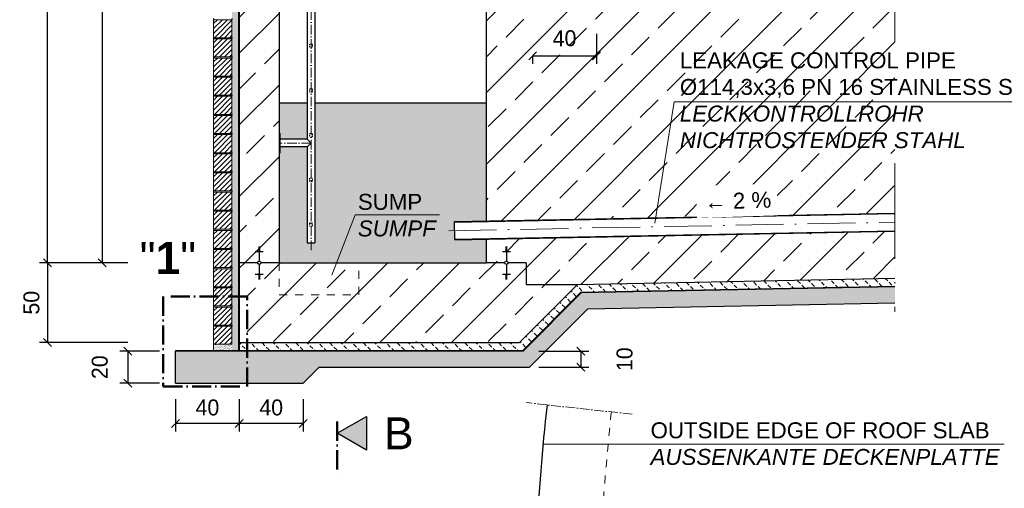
# Model space of a CAD drawing. Header units: millimetres. Extents: x -3395 to 5934498, y -177084 to 63013.
# Tile 58 of 121: x 82318 to 88494, y -49244 to -46308. Entities that reach past the tile are written whole.
import ezdxf

# ---------------------------------------------------------------- set-up
doc = ezdxf.new("R2010")
doc.units = ezdxf.units.MM
doc.linetypes.add('ACAD_ISO10W100', pattern=[18, 12, -3, 0, -3])
doc.linetypes.add('JIS_02_1.0', pattern=[2, 1, -1])
doc.layers.add('Bemaßung', color=7, linetype='Continuous', lineweight=9)
doc.layers.add('Beschriftung', color=7, linetype='Continuous', lineweight=9)
doc.styles.add('LBB3.5M1000', font='isocp.shx', dxfattribs={"height": 3.5})
doc.dimstyles.new('DIN', dxfattribs={"dimtxt": 2.5, "dimasz": 2.5, "dimexe": 1.25, "dimexo": 0.625, "dimtad": 1, "dimtih": 1, "dimdec": 4, "dimdsep": 46, "dimlunit": 6, "dimtxsty": 'Standard', "dimcen": 2.5, "dimadec": 0, "dimazin": 0, "dimtfac": 1, "dimtdec": 4, "dimtmove": 0, "dimatfit": 3, "dimfxl": 0, "dimtvp": 1, "dimtolj": 1, "dimtzin": 0, "dimarcsym": 0})
pattern_1 = [(37.5, (-290, -161.223), (-0.4000078, 12.2353309), [0, -9.652, 0, -10.795, 0, -10.31875]), (7.5, (-290, -161.223), (11.238082, 17.9206275), [0, -5.207, 0, -8.6995, 0, -3.33375]), (327.5, (-297.81, -161.223), (19.7748093, 0.0359296), [0, -3.175, 0, -11.43, 0, -14.9225]), (317.5, (-297.81, -161.223), (19.0889113, 5.573233), [0, -1.5875, 0, -7.493, 0, -8.5725])]

# ---------------------------------------------------------------- blocks, each defined once
blk = doc.blocks.new('_Oblique')
at = {"color": 0, "linetype": 'ByBlock', "lineweight": -2}
blk.add_line((-0.5, -0.5), (0.5, 0.5), dxfattribs=at)
blk = doc.blocks.new('*D21')
at = {"layer": 'Bemaßung', "color": 0, "lineweight": -2, "transparency": 16777216}
for p, q in [((82995.5, -37111), (82442, -37111)), ((82492, -47831), (82492, -37111)), ((82995.5, -47831), (82442, -47831))]:
    blk.add_line(p, q, dxfattribs=at)
at = {"layer": 'DEFPOINTS', "color": 0, "transparency": 16777216}
for p in [(82492, -37111), (83695.5, -37111), (83695.5, -47831)]:
    blk.add_point(p, dxfattribs=at)
at = {"layer": 'Bemaßung', "color": 0, "lineweight": -2, "transparency": 16777216, "xscale": 50, "yscale": 50, "zscale": 50}
for p, rotation in [((82492, -37111), 90), ((82492, -47831), 270)]:
    blk.add_blockref('_Oblique', p, dxfattribs=dict(at, rotation=rotation))
at = {"layer": 'Bemaßung', "color": 0, "transparency": 16777216, "insert": (82383.7, -42471), "char_height": 100, "attachment_point": 5, "rotation": 90}
blk.add_mtext('\\A1;10,72', dxfattribs=at)
blk = doc.blocks.new('*D25')
at = {"layer": 'Bemaßung', "color": 0, "lineweight": -2, "transparency": 16777216}
for p, q in [((83245.5, -42971), (82784.9, -42971)), ((82834.9, -42971), (82834.9, -47831)), ((82995.5, -47831), (82784.9, -47831))]:
    blk.add_line(p, q, dxfattribs=at)
at = {"layer": 'DEFPOINTS', "color": 0, "transparency": 16777216}
for p in [(83945.5, -42971), (82834.9, -47831), (83695.5, -47831)]:
    blk.add_point(p, dxfattribs=at)
at = {"layer": 'Bemaßung', "color": 0, "lineweight": -2, "transparency": 16777216, "xscale": 50, "yscale": 50, "zscale": 50}
for p, rotation in [((82834.9, -42971), 90), ((82834.9, -47831), 270)]:
    blk.add_blockref('_Oblique', p, dxfattribs=dict(at, rotation=rotation))
at = {"layer": 'Bemaßung', "color": 0, "transparency": 16777216, "insert": (82726.5, -45401), "char_height": 100, "attachment_point": 5, "rotation": 90}
blk.add_mtext('\\A1;4,86', dxfattribs=at)
blk = doc.blocks.new('*D44')
at = {"layer": 'Bemaßung', "color": 0, "lineweight": -2, "transparency": 16777216}
for p, q in [((82995.5, -47831), (82442, -47831)), ((82492, -47831), (82492, -48331)), ((82995.5, -48331), (82442, -48331))]:
    blk.add_line(p, q, dxfattribs=at)
at = {"layer": 'DEFPOINTS', "color": 0, "transparency": 16777216}
for p in [(83695.5, -47831), (82492, -48331), (83695.5, -48331)]:
    blk.add_point(p, dxfattribs=at)
at = {"layer": 'Bemaßung', "color": 0, "lineweight": -2, "transparency": 16777216, "xscale": 50, "yscale": 50, "zscale": 50}
for p, rotation in [((82492, -47831), 90), ((82492, -48331), 270)]:
    blk.add_blockref('_Oblique', p, dxfattribs=dict(at, rotation=rotation))
at = {"layer": 'Bemaßung', "color": 0, "transparency": 16777216, "insert": (82392, -48081), "char_height": 100, "attachment_point": 5, "rotation": 90}
blk.add_mtext('\\A1;50', dxfattribs=at)
blk = doc.blocks.new('*D49')
at = {"color": 0, "lineweight": -2, "transparency": 16777216}
for p, q in [((85935.5, -46395.7), (85935.5, -46583.8)), ((85535.5, -46533.8), (85935.5, -46533.8)), ((85535.5, -46541.4), (85535.5, -46583.8))]:
    blk.add_line(p, q, dxfattribs=at)
at = {"layer": 'DEFPOINTS', "color": 0, "transparency": 16777216}
for p in [(85935.5, -45995.7), (85535.5, -46141.4), (85935.5, -46533.8)]:
    blk.add_point(p, dxfattribs=at)
at = {"color": 0, "lineweight": -2, "transparency": 16777216, "xscale": 50, "yscale": 50, "zscale": 50, "rotation": 180}
blk.add_blockref('_Oblique', (85535.5, -46533.8), dxfattribs=at)
at = {"color": 0, "lineweight": -2, "transparency": 16777216, "xscale": 50, "yscale": 50, "zscale": 50}
blk.add_blockref('_Oblique', (85935.5, -46533.8), dxfattribs=at)
at = {"color": 0, "transparency": 16777216, "insert": (85735.5, -46424.8), "char_height": 100, "attachment_point": 5}
blk.add_mtext('\\A1;40', dxfattribs=at)
blk = doc.blocks.new('*D741')
at = {"layer": 'Bemaßung', "color": 0, "lineweight": -2, "transparency": 16777216}
for p, q in [((83295.5, -48685), (83295.5, -48887.7)), ((83695.5, -48685), (83695.5, -48887.7)), ((83695.5, -48837.7), (83295.5, -48837.7))]:
    blk.add_line(p, q, dxfattribs=at)
at = {"layer": 'DEFPOINTS', "color": 0, "transparency": 16777216}
for p in [(83295.5, -48585), (83695.5, -48585), (83295.5, -48837.7)]:
    blk.add_point(p, dxfattribs=at)
at = {"layer": 'Bemaßung', "color": 0, "lineweight": -2, "transparency": 16777216, "xscale": 50, "yscale": 50, "zscale": 50, "rotation": 180}
blk.add_blockref('_Oblique', (83295.5, -48837.7), dxfattribs=at)
at = {"layer": 'Bemaßung', "color": 0, "lineweight": -2, "transparency": 16777216, "xscale": 50, "yscale": 50, "zscale": 50}
blk.add_blockref('_Oblique', (83695.5, -48837.7), dxfattribs=at)
at = {"layer": 'Bemaßung', "color": 0, "transparency": 16777216, "insert": (83495.5, -48737.7), "char_height": 100, "attachment_point": 5}
blk.add_mtext('\\A1;40', dxfattribs=at)
blk = doc.blocks.new('*D742')
at = {"layer": 'Bemaßung', "color": 0, "lineweight": -2, "transparency": 16777216}
for p, q in [((83195.5, -48385), (82945.5, -48385)), ((82995.5, -48385), (82995.5, -48585)), ((83195.5, -48585), (82945.5, -48585))]:
    blk.add_line(p, q, dxfattribs=at)
at = {"layer": 'DEFPOINTS', "color": 0, "transparency": 16777216}
for p in [(83295.5, -48385), (82995.5, -48585), (83295.5, -48585)]:
    blk.add_point(p, dxfattribs=at)
at = {"layer": 'Bemaßung', "color": 0, "lineweight": -2, "transparency": 16777216, "xscale": 50, "yscale": 50, "zscale": 50}
for p, rotation in [((82995.5, -48385), 90), ((82995.5, -48585), 270)]:
    blk.add_blockref('_Oblique', p, dxfattribs=dict(at, rotation=rotation))
at = {"layer": 'Bemaßung', "color": 0, "transparency": 16777216, "insert": (82820.5, -48485), "char_height": 100, "attachment_point": 5, "rotation": 90}
blk.add_mtext('\\A1;20', dxfattribs=at)
blk = doc.blocks.new('*D743')
at = {"layer": 'Bemaßung', "color": 0, "lineweight": -2, "transparency": 16777216}
for p, q in [((83695.5, -48685), (83695.5, -48887.7)), ((84095.5, -48685), (84095.5, -48887.7)), ((84095.5, -48837.7), (83695.5, -48837.7))]:
    blk.add_line(p, q, dxfattribs=at)
at = {"layer": 'DEFPOINTS', "color": 0, "transparency": 16777216}
for p in [(83695.5, -48585), (84095.5, -48585), (83695.5, -48837.7)]:
    blk.add_point(p, dxfattribs=at)
at = {"layer": 'Bemaßung', "color": 0, "lineweight": -2, "transparency": 16777216, "xscale": 50, "yscale": 50, "zscale": 50, "rotation": 180}
blk.add_blockref('_Oblique', (83695.5, -48837.7), dxfattribs=at)
at = {"layer": 'Bemaßung', "color": 0, "lineweight": -2, "transparency": 16777216, "xscale": 50, "yscale": 50, "zscale": 50}
blk.add_blockref('_Oblique', (84095.5, -48837.7), dxfattribs=at)
at = {"layer": 'Bemaßung', "color": 0, "transparency": 16777216, "insert": (83895.5, -48737.7), "char_height": 100, "attachment_point": 5}
blk.add_mtext('\\A1;40', dxfattribs=at)
blk = doc.blocks.new('*D744')
at = {"layer": 'Bemaßung', "color": 0, "lineweight": -2, "transparency": 16777216}
for p, q in [((85575, -48385), (85887.4, -48385)), ((85837.4, -48385), (85837.4, -48485)), ((85575, -48485), (85887.4, -48485))]:
    blk.add_line(p, q, dxfattribs=at)
at = {"layer": 'DEFPOINTS', "color": 0, "transparency": 16777216}
for p in [(85475, -48385), (85475, -48485), (85837.4, -48485)]:
    blk.add_point(p, dxfattribs=at)
at = {"layer": 'Bemaßung', "color": 0, "lineweight": -2, "transparency": 16777216, "xscale": 50, "yscale": 50, "zscale": 50}
for p, rotation in [((85837.4, -48385), 90), ((85837.4, -48485), 270)]:
    blk.add_blockref('_Oblique', p, dxfattribs=dict(at, rotation=rotation))
at = {"layer": 'Bemaßung', "color": 0, "transparency": 16777216, "insert": (86112.4, -48435), "char_height": 100, "attachment_point": 5, "rotation": 90}
blk.add_mtext('\\A1;10', dxfattribs=at)

msp = doc.modelspace()

# ---------------------------------------------------------------- hatches: boundary and pattern name
h = msp.add_hatch()
h.set_pattern_fill('ANSI33', color=256, scale=50)
h.paths.add_polyline_path([(85935.51242, -38745.00309), (85924.49808, -38745.00057), (85924.49808, -38711.00057), (85535.51241, -38711.00057), (85535.51241, -46141.37302), (85710.15988, -46141.37302, -1), (85730.86494, -46141.37302), (85906.51241, -46141.37302), (85906.51241, -46033.30057), (85914.09285, -45963.67393), (85920.09285, -45963.67393), (85920.09285, -45995.67393), (85935.51516, -45995.67393)])
h.paths.add_polyline_path([(85720.51241, -46069.87898), (85720.51241, -46066.35908), (85715.51241, -46066.35908), (85695.51241, -46069.87898)], flags=16)
h.paths.add_polyline_path([(87807.31478, -38335.42681), (85996.31062, -38355.81335), (86096.45234, -38711.00179), (87807.31478, -38711.00057)])
h.paths.add_polyline_path([(85996.31062, -38355.81335), (85535.51241, -38361.00057), (85535.51241, -38695.00057), (85653.01104, -38695.00057), (85653.01104, -38693.00057), (85813.01104, -38693.00057), (85938.09808, -38695.00057), (85938.09808, -38705.00057), (85984.49808, -38705.00057), (86094.86278, -38705.36384)])
h.paths.add_polyline_path([(85495.51241, -37737.18282), (85448.01213, -37737.18282), (85448.01213, -37734.04246), (85495.51241, -37734.04246), (85495.51241, -37660.4079, -0.2574196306), (85245.51241, -37699.00423), (85245.51241, -38361.00057), (85360.15988, -38361.00057, -1), (85380.86494, -38361.00057), (85495.51241, -38361.00057)])
h.paths.add_polyline_path([(85370.51241, -38289.50653), (85370.51241, -38285.98662), (85365.51241, -38285.98662), (85345.51241, -38289.50653)], flags=16)
h.paths.add_polyline_path([(85365.51241, -38453.61404), (85370.51241, -38453.61404), (85370.51241, -38450.09413), (85365.51241, -38450.09413)], flags=16)
h.paths.add_polyline_path([(85370.51241, -46069.87898), (85370.51241, -46066.35908), (85365.51241, -46066.35908), (85345.51241, -46069.87898)], flags=16)
h.paths.add_polyline_path([(83945.51241, -46141.37302), (83830.86494, -46141.37302, -1), (83810.15988, -46141.37302), (83695.51241, -46141.37302), (83695.51241, -47831.00057), (83810.15988, -47831.00057, -1), (83830.86494, -47831.00057), (83945.51241, -47831.00057)])
h.paths.add_polyline_path([(83815.51241, -46233.98649), (83820.51241, -46233.98649), (83820.51241, -46230.46659), (83815.51241, -46230.46659)], flags=16)
h.paths.add_polyline_path([(83820.51241, -47759.50653), (83820.51241, -47755.98662), (83815.51241, -47755.98662), (83795.51241, -47759.50653)], flags=16)
h.paths.add_polyline_path([(83945.51241, -38361.00057), (83830.86494, -38361.00057, -1), (83810.15988, -38361.00057), (83695.51241, -38361.00057), (83695.51241, -46141.37302), (83810.15988, -46141.37302, -1), (83830.86494, -46141.37302), (83945.51241, -46141.37302)])
h.paths.add_polyline_path([(83820.51241, -46069.87898), (83820.51241, -46066.35908), (83815.51241, -46066.35908), (83795.51241, -46069.87898)], flags=16)
h.paths.add_polyline_path([(83815.51241, -38453.61404), (83820.51241, -38453.61404), (83820.51241, -38450.09413), (83815.51241, -38450.09413)], flags=16)
h.paths.add_polyline_path([(83945.51241, -37363.50057), (83825.51241, -37363.50057), (83825.51241, -37463.50057), (83815.51241, -37463.50057), (83815.51241, -37363.50057), (83695.51241, -37363.50057), (83695.51241, -37734.04247), (83743.01269, -37734.04247), (83743.01269, -37737.18283), (83695.51241, -37737.18283), (83695.51241, -38361.00057), (83810.15988, -38361.00057, -1), (83830.86494, -38361.00057), (83945.51241, -38361.00057)])
h.paths.add_polyline_path([(83945.51241, -37111.00057), (83695.51241, -37111.00057), (83695.51241, -37338.50057), (83815.51241, -37338.50057), (83815.51241, -37238.50057), (83825.51241, -37238.50057), (83825.51241, -37338.50057), (83945.51241, -37338.50057)])
h.paths.add_polyline_path([(83825.51241, -37363.50057), (83815.51241, -37363.50057), (83815.51241, -37463.50057), (83825.51241, -37463.50057)], flags=17)
h.paths.add_polyline_path([(83825.51241, -37351.00057), (83815.51241, -37351.00057), (83815.51241, -37363.50057), (83825.51241, -37363.50057)])
h.paths.add_polyline_path([(83825.51241, -37338.50057), (83815.51241, -37338.50057), (83815.51241, -37351.00057), (83825.51241, -37351.00057)])
h.paths.add_polyline_path([(83825.51241, -37238.50057), (83815.51241, -37238.50057), (83815.51241, -37338.50057), (83825.51241, -37338.50057)], flags=17)
h.paths.add_polyline_path([(83815.51241, -37338.50057), (83695.51241, -37338.50057), (83695.51241, -37351.00057), (83815.51241, -37351.00057)])
h.paths.add_polyline_path([(83815.51241, -37351.00057), (83695.51241, -37351.00057), (83695.51241, -37363.50057), (83815.51241, -37363.50057)])
h.paths.add_polyline_path([(83945.51241, -37351.00057), (83825.51241, -37351.00057), (83825.51241, -37363.50057), (83945.51241, -37363.50057)])
h.paths.add_polyline_path([(83945.51241, -37338.50057), (83825.51241, -37338.50057), (83825.51241, -37351.00057), (83945.51241, -37351.00057)])
h.paths.add_polyline_path([(85495.51241, -37453.00057), (85375.51241, -37453.00057), (85375.51241, -37525.9398), (85365.51241, -37525.9398), (85365.51241, -37453.00057), (85245.51241, -37453.00057), (85245.51241, -37699.00423, 0.2574196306), (85495.51241, -37660.4079)])
h.paths.add_polyline_path([(85495.51241, -37111.00057), (85245.51241, -37111.00057), (85245.51241, -37206.9969, -0.2574196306), (85495.51241, -37245.59323)])
h.paths.add_polyline_path([(85365.51241, -37211.6398), (85375.51241, -37211.6398), (85375.51241, -37311.6398), (85495.51241, -37311.6398), (85495.51241, -37245.59323, 0.2574196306), (85245.51241, -37206.9969), (85245.51241, -37311.6398), (85365.51241, -37311.6398)])
h.paths.add_polyline_path([(85375.51241, -37211.6398), (85365.51241, -37211.6398), (85365.51241, -37311.6398), (85375.51241, -37311.6398)], flags=17)
h.paths.add_polyline_path([(85365.51241, -37311.6398), (85245.51241, -37311.6398), (85245.51241, -37368.7898), (85365.51241, -37368.7898)])
h.paths.add_polyline_path([(85375.51241, -37311.6398), (85365.51241, -37311.6398), (85365.51241, -37368.7898), (85375.51241, -37368.7898)])
h.paths.add_polyline_path([(85495.51241, -37311.6398), (85375.51241, -37311.6398), (85375.51241, -37368.7898), (85495.51241, -37368.7898)])
h.paths.add_polyline_path([(85495.51241, -37368.7898), (85375.51241, -37368.7898), (85375.51241, -37425.9398), (85495.51241, -37425.9398)])
h.paths.add_polyline_path([(85375.51241, -37368.7898), (85365.51241, -37368.7898), (85365.51241, -37425.9398), (85375.51241, -37425.9398)])
h.paths.add_polyline_path([(85365.51241, -37368.7898), (85245.51241, -37368.7898), (85245.51241, -37425.9398), (85365.51241, -37425.9398)])
h.paths.add_polyline_path([(85365.51241, -37425.9398), (85245.51241, -37425.9398), (85245.51241, -37453.00057), (85365.51241, -37453.00057)])
h.paths.add_polyline_path([(85375.51241, -37425.9398), (85365.51241, -37425.9398), (85365.51241, -37453.00057), (85375.51241, -37453.00057)])
h.paths.add_polyline_path([(85495.51241, -37425.9398), (85375.51241, -37425.9398), (85375.51241, -37453.00057), (85495.51241, -37453.00057)])
h.paths.add_polyline_path([(85375.51241, -37453.00057), (85365.51241, -37453.00057), (85365.51241, -37525.9398), (85375.51241, -37525.9398)], flags=17)
edge = h.paths.add_edge_path()
edge.add_line((85245.51241, -42367.76978), (85287.05219, -42446.33184))
edge.add_line((85287.05219, -42446.33184), (85341.66243, -42463.87886))
edge.add_line((85341.66243, -42463.87886), (85394.32287, -42479.47651))
edge.add_line((85394.32287, -42479.47651), (85446.98262, -42508.72154))
edge.add_line((85446.98262, -42508.72154), (85474.28808, -42536.01719))
edge.add_line((85474.28808, -42536.01719), (85474.28808, -42571.11167))
edge.add_line((85474.28808, -42571.11167), (85460.63535, -42627.65236))
edge.add_line((85460.63535, -42627.65236), (85437.23086, -42676.39467))
edge.add_line((85437.23086, -42676.39467), (85413.82638, -42709.53933))
edge.add_line((85413.82638, -42709.53933), (85368.96789, -42760.23101))
edge.add_line((85368.96789, -42760.23101), (85324.10941, -42787.52667))
edge.add_line((85324.10941, -42787.52667), (85285.1017, -42803.12387))
edge.add_line((85285.1017, -42803.12387), (85245.51241, -42817.51512))
edge.add_line((85245.51241, -42817.51512), (85245.51241, -46141.37302))
edge.add_line((85245.51241, -46141.37302), (85360.15988, -46141.37302))
edge.add_arc((85370.51241, -46141.37302), 10.35253, 0, 180, ccw=False)
edge.add_line((85380.86494, -46141.37302), (85495.51241, -46141.37302))
edge.add_line((85495.51241, -46141.37302), (85495.51241, -38361.00057))
edge.add_line((85495.51241, -38361.00057), (85380.86494, -38361.00057))
edge.add_arc((85370.51241, -38361.00057), 10.35253, -180, 0, ccw=False)
edge.add_line((85360.15988, -38361.00057), (85245.51241, -38361.00057))
edge.add_line((85245.51241, -38361.00057), (85245.51241, -42367.76978))
h = msp.add_hatch()
h.set_pattern_fill('ANSI33', color=256, scale=50)
h.paths.add_polyline_path([(87807.31478, -46446.17317), (87807.31478, -46186.41314), (85906.51241, -46091.37302), (85906.51241, -46141.37302), (85730.86494, -46141.37302, -1), (85710.15988, -46141.37302), (85535.51241, -46141.37302), (85495.51241, -46141.37302), (85380.86494, -46141.37302, -1), (85360.15988, -46141.37302), (85245.51241, -46141.37302), (85245.51241, -47568.4154), (86307.10248, -47547.93732), (86423.83741, -46821.94125), (87807.31478, -46821.94125)])
h.paths.add_polyline_path([(85720.51241, -46230.46659), (85715.51241, -46230.46659), (85720.51241, -46232.22654)], flags=16)
h.paths.add_polyline_path([(85395.51241, -46212.86706), (85370.51241, -46212.86706), (85370.51241, -46216.38697), (85375.51241, -46216.38697)], flags=16)
h.paths.add_polyline_path([(87807.31478, -47633.31946), (85245.51241, -47682.73667), (85245.51241, -47831.00057), (85360.15988, -47831.00057, -1), (85380.86494, -47831.00057), (85495.51241, -47831.00057), (85495.51241, -47966.16561), (85817.45415, -47966.16561), (87807.31478, -47927.78117)])
h.paths.add_polyline_path([(85370.51241, -47759.50653), (85370.51241, -47755.98662), (85365.51241, -47755.98662), (85345.51241, -47759.50653)], flags=16)
h.paths.add_polyline_path([(85817.45415, -47966.16561), (85495.51241, -47966.16561), (85495.51241, -47831.00057), (85380.86494, -47831.00057, -1), (85360.15988, -47831.00057), (85245.51241, -47831.00057), (84445.51241, -47831.00057), (84445.51241, -48031.00057), (83945.51241, -48031.00057), (83945.51241, -47831.00057), (83830.86494, -47831.00057, -1), (83810.15988, -47831.00057), (83695.51241, -47831.00057), (83695.51241, -48042.63861), (83745.33257, -48042.63861), (83745.33257, -48331.00057), (85452.61919, -48331.00057)])
h.paths.add_polyline_path([(85370.51241, -47927.13394), (85365.51241, -47927.13394), (85370.51241, -47928.89389)], flags=16)
h.paths.add_polyline_path([(83845.51241, -47902.49461), (83820.51241, -47902.49461), (83820.51241, -47906.01451), (83825.51241, -47906.01451)], flags=16)
h.paths.add_polyline_path([(84445.51241, -47831.00057), (83945.51241, -47831.00057), (83945.51241, -48031.00057), (84445.51241, -48031.00057)], flags=17)
h.paths.add_polyline_path([(85635.51379, -46499.82645), (85835.51379, -46499.82645), (85835.51379, -46349.82645), (85635.51379, -46349.82645)], flags=24)
h.paths.add_polyline_path([(86423.54578, -47175.90425), (88916.31522, -47175.90425), (88916.31522, -46462.73917), (86423.54578, -46462.73917)], flags=9)
at = {"lineweight": 5}
h = msp.add_hatch(dxfattribs=at)
h.set_pattern_fill('ANSI31', color=256, scale=7, style=0)
h.set_pattern_definition([(45, (-290, 1758.777), (-15.715448, 15.715448), [])])
h.paths.add_polyline_path([(83649.51241, -46308.00057), (83534.51241, -46308.00057), (83534.51241, -46421.00057), (83649.51241, -46421.00057)])
h = msp.add_hatch(dxfattribs=at)
h.set_pattern_fill('ANSI31', color=256, scale=7, style=0)
h.set_pattern_definition([(45, (-290, 1638.777), (-15.715448, 15.715448), [])])
h.paths.add_polyline_path([(83649.51241, -46428.00057), (83534.51241, -46428.00057), (83534.51241, -46541.00057), (83649.51241, -46541.00057)])
h = msp.add_hatch()
h.set_pattern_fill('ANSI33', color=256, scale=50)
h.paths.add_polyline_path([(87807.31478, -46821.94125), (86423.83741, -46821.94125), (86307.10248, -47547.93732), (87807.31478, -47518.9982), (87807.31478, -47206.31641)])
h.paths.add_polyline_path([(86585.86332, -47555.7978), (87054.85533, -47540.6675), (87048.21067, -47334.70371), (86579.21865, -47349.83401)], flags=9)
h.paths.add_polyline_path([(86423.54578, -47175.90425), (88916.31522, -47175.90425), (88916.31522, -46462.73917), (86423.54578, -46462.73917)], flags=9)
h = msp.add_hatch(dxfattribs=at)
h.set_pattern_fill('ANSI31', color=256, scale=7, style=0)
h.set_pattern_definition([(45, (-290, 1518.777), (-15.715448, 15.715448), [])])
h.paths.add_polyline_path([(83649.51241, -46548.00057), (83534.51241, -46548.00057), (83534.51241, -46661.00057), (83649.51241, -46661.00057)])
h = msp.add_hatch(dxfattribs=at)
h.set_pattern_fill('ANSI31', color=256, scale=7, style=0)
h.set_pattern_definition([(45, (-290, 1398.777), (-15.715448, 15.715448), [])])
h.paths.add_polyline_path([(83649.51241, -46668.00057), (83534.51241, -46668.00057), (83534.51241, -46781.00057), (83649.51241, -46781.00057)])
h = msp.add_hatch(dxfattribs=at)
h.set_pattern_fill('ANSI31', color=256, scale=7, style=0)
h.set_pattern_definition([(45, (-290, 1278.777), (-15.715448, 15.715448), [])])
h.paths.add_polyline_path([(83649.51241, -46788.00057), (83534.51241, -46788.00057), (83534.51241, -46901.00057), (83649.51241, -46901.00057)])
h = msp.add_hatch(color=254)
h.dxf.hatch_style = 1
h.paths.add_polyline_path([(85245.51241, -46831.00057), (84169.66241, -46831.00057), (84169.66241, -47706.00057), (84121.36241, -47706.00057), (84121.36241, -47105.15057), (83951.51241, -47105.15057), (83951.51241, -47141.00057), (83945.51241, -47141.00057), (83945.51241, -47831.00057), (85245.51241, -47831.00057), (85245.51241, -47682.73667), (85047.71685, -47686.55215), (85045.51241, -47572.27341), (85245.51241, -47568.4154)])
h.paths.add_polyline_path([(84121.36241, -46831.00057), (83945.51241, -46831.00057), (83945.51241, -47021.00057), (83951.51241, -47021.00057), (83951.51241, -47056.85057), (84121.36241, -47056.85057)])
h = msp.add_hatch(dxfattribs=at)
h.set_pattern_fill('ANSI31', color=256, scale=7, style=0)
h.set_pattern_definition([(45, (-290, 1158.777), (-15.715448, 15.715448), [])])
h.paths.add_polyline_path([(83649.51241, -46908.00057), (83534.51241, -46908.00057), (83534.51241, -47021.00057), (83649.51241, -47021.00057)])
h = msp.add_hatch(dxfattribs=at)
h.set_pattern_fill('ANSI31', color=256, scale=7, style=0)
h.set_pattern_definition([(45, (-290, 1038.777), (-15.715448, 15.715448), [])])
h.paths.add_polyline_path([(83649.51241, -47028.00057), (83534.51241, -47028.00057), (83534.51241, -47141.00057), (83649.51241, -47141.00057)])
h = msp.add_hatch(dxfattribs=at)
h.set_pattern_fill('ANSI31', color=256, scale=7, style=0)
h.set_pattern_definition([(45, (-290, 918.777), (-15.715448, 15.715448), [])])
h.paths.add_polyline_path([(83649.51241, -47148.00057), (83534.51241, -47148.00057), (83534.51241, -47261.00057), (83649.51241, -47261.00057)])
h = msp.add_hatch(dxfattribs=at)
h.set_pattern_fill('ANSI31', color=256, scale=7, style=0)
h.set_pattern_definition([(45, (-290, 798.777), (-15.715448, 15.715448), [])])
h.paths.add_polyline_path([(83649.51241, -47268.00057), (83534.51241, -47268.00057), (83534.51241, -47381.00057), (83649.51241, -47381.00057)])
h = msp.add_hatch(dxfattribs=at)
h.set_pattern_fill('ANSI31', color=256, scale=7, style=0)
h.set_pattern_definition([(45, (-290, 678.777), (-15.715448, 15.715448), [])])
h.paths.add_polyline_path([(83649.51241, -47388.00057), (83534.51241, -47388.00057), (83534.51241, -47501.00057), (83649.51241, -47501.00057)])
h = msp.add_hatch(dxfattribs=at)
h.set_pattern_fill('ANSI31', color=256, scale=7, style=0)
h.set_pattern_definition([(45, (-290, 558.777), (-15.715448, 15.715448), [])])
h.paths.add_polyline_path([(83649.51241, -47508.00057), (83534.51241, -47508.00057), (83534.51241, -47621.00057), (83649.51241, -47621.00057)])
h = msp.add_hatch(dxfattribs=at)
h.set_pattern_fill('ANSI31', color=256, scale=7, style=0)
h.set_pattern_definition([(45, (-290, 438.777), (-15.715448, 15.715448), [])])
h.paths.add_polyline_path([(83649.51241, -47628.00057), (83534.51241, -47628.00057), (83534.51241, -47741.00057), (83649.51241, -47741.00057)])
h = msp.add_hatch(dxfattribs=at)
h.set_pattern_fill('ANSI31', color=256, scale=7, style=0)
h.set_pattern_definition([(45, (-290, 318.777), (-15.715448, 15.715448), [])])
h.paths.add_polyline_path([(83649.51241, -47748.00057), (83534.51241, -47748.00057), (83534.51241, -47861.00057), (83649.51241, -47861.00057)])
h = msp.add_hatch(dxfattribs=at)
h.set_pattern_fill('ANSI31', color=256, scale=7, style=0)
h.set_pattern_definition([(45, (-290, 198.777), (-15.715448, 15.715448), [])])
h.paths.add_polyline_path([(83649.51241, -47868.00057), (83534.51241, -47868.00057), (83534.51241, -47981.00057), (83649.51241, -47981.00057)])
at = {"lineweight": 9}
h = msp.add_hatch(dxfattribs=at)
h.set_pattern_fill('BETON_UNBEWEHRT', color=256, scale=200, pattern_type=2)
h.set_pattern_definition([(45, (-254.645, -161.223), (-35.35534, 35.35534), [25, -12.5])])
h.paths.add_polyline_path([(84195.51241, -48485.00057), (85516.40808, -48485.00057), (85882.46852, -48118.94013), (87807.31478, -48081.80982), (87807.31478, -47981.79121), (85840.2514, -48019.7359), (85474.98672, -48385.00057), (83295.51241, -48385.00057), (83295.51241, -48585.00057), (84095.51241, -48585.00057)])
h = msp.add_hatch(dxfattribs=at)
h.set_pattern_fill('BETON_UNBEWEHRT', color=256, scale=200, angle=90, pattern_type=2)
h.set_pattern_definition([(135, (-290, -125.867), (-35.35534, -35.35534), [25, -12.5])])
h.paths.add_polyline_path([(85838.56271, -48015.76773), (87807.31478, -47977.79047), (87807.31478, -47927.78117), (85817.45415, -47966.16561), (85452.61919, -48331.00057), (83695.51241, -48331.00057), (83695.51241, -48381.00057), (85473.32987, -48381.00057)])
at = {"lineweight": 5}
h = msp.add_hatch(dxfattribs=at)
h.set_pattern_fill('ANSI31', color=256, scale=7, style=0)
h.set_pattern_definition([(45, (-290, 78.777), (-15.715448, 15.715448), [])])
h.paths.add_polyline_path([(83649.51241, -47988.00057), (83534.51241, -47988.00057), (83534.51241, -48101.00057), (83649.51241, -48101.00057)])
h = msp.add_hatch(dxfattribs=at)
h.set_pattern_fill('ANSI31', color=256, scale=7, style=0)
h.set_pattern_definition([(45, (-290, -41.223), (-15.715448, 15.715448), [])])
h.paths.add_polyline_path([(83649.51241, -48108.00057), (83534.51241, -48108.00057), (83534.51241, -48221.00057), (83649.51241, -48221.00057)])
h = msp.add_hatch(dxfattribs=at)
h.set_pattern_fill('ANSI31', color=256, scale=7, style=0)
h.set_pattern_definition([(45, (-290, -161.223), (-15.715448, 15.715448), [])])
h.paths.add_polyline_path([(83649.51241, -48228.00057), (83534.51241, -48228.00057), (83534.51241, -48341.00057), (83649.51241, -48341.00057)])
at = {"layer": 'Bemaßung', "lineweight": 5}
h = msp.add_hatch(dxfattribs=at)
h.set_pattern_fill('AR-SAND', color=256, scale=0.25)
h.set_pattern_definition(pattern_1)
h.paths.add_polyline_path([(83649.51241, -37832.00057), (83689.51241, -37832.00057), (83689.51241, -48381.00057), (83649.51241, -48381.00057)])
h = msp.add_hatch(dxfattribs=at)
h.set_pattern_fill('AR-SAND', color=256, scale=0.25)
h.set_pattern_definition(pattern_1)
h.paths.add_polyline_path([(83534.51241, -48341.00057), (83649.51241, -48341.00057), (83649.51241, -48381.00057), (83534.51241, -48381.00057)])
at = {"layer": 'Bemaßung'}
h = msp.add_hatch(color=256, dxfattribs=at)
h.dxf.hatch_style = 1
h.paths.add_polyline_path([(84493.23627, -49004.66406), (84310.09236, -48898.92587), (84493.23627, -48793.18769)])

# ---------------------------------------------------------------- linework, layer by layer
for p, q in [((83695.51241, -37111.00057), (83695.51241, -48381.00057)), ((83945.51241, -37111.00057), (83945.51241, -47831.00057)), ((84169.66241, -37209.30057), (84169.66241, -47706.00057)), ((85245.51241, -47568.4154), (85245.51241, -42770.06931)), ((84121.36241, -45451.81757), (84121.36241, -47056.85057)), ((84121.36241, -46831.00057), (83945.51241, -46831.00057)), ((85245.51241, -46831.00057), (84169.66241, -46831.00057)), ((84121.36241, -47056.85057), (83951.51241, -47056.85057)), ((84145.51241, -47081.00057), (84121.36241, -47056.85057)), ((84121.36241, -47105.15057), (83951.51241, -47105.15057)), ((84121.36241, -47105.15057), (84145.51241, -47081.00057)), ((84121.36241, -47105.15057), (84121.36241, -47706.00057)), ((85045.51241, -47572.27341), (87807.31478, -47518.9982)), ((85045.58184, -47575.87274), (87807.31478, -47522.59887)), ((85047.71685, -47686.55215), (85045.51241, -47572.27341)), ((85047.64742, -47682.95282), (87807.31478, -47629.71879)), ((85047.71685, -47686.55215), (87807.31478, -47633.31946)), ((83815.51241, -47731.34729), (83825.51241, -47731.34729)), ((83815.51241, -47734.86719), (83825.51241, -47734.86719)), ((83815.51241, -47738.3871), (83825.51241, -47738.3871)), ((83820.51241, -47731.00057), (83820.51241, -47820.64803)), ((84121.36241, -47706.00057), (84169.66241, -47706.00057)), ((85245.51241, -47831.00057), (85245.51241, -47682.73667)), ((85365.51241, -47731.34729), (85375.51241, -47731.34729)), ((85365.51241, -47734.86719), (85375.51241, -47734.86719)), ((85365.51241, -47738.3871), (85375.51241, -47738.3871)), ((85370.51241, -47731.00057), (85370.51241, -47820.64803)), ((83795.51241, -47759.50653), (83845.51241, -47759.50653)), ((83815.51241, -47741.907), (83825.51241, -47741.907)), ((83815.51241, -47745.42691), (83825.51241, -47745.42691)), ((83815.51241, -47748.94681), (83825.51241, -47748.94681)), ((83815.51241, -47752.46672), (83825.51241, -47752.46672)), ((83815.51241, -47755.98662), (83825.51241, -47755.98662)), ((85345.51241, -47759.50653), (85395.51241, -47759.50653)), ((85365.51241, -47741.907), (85375.51241, -47741.907)), ((85365.51241, -47745.42691), (85375.51241, -47745.42691)), ((85365.51241, -47748.94681), (85375.51241, -47748.94681)), ((85365.51241, -47752.46672), (85375.51241, -47752.46672)), ((85365.51241, -47755.98662), (85375.51241, -47755.98662)), ((83810.15988, -47831.00057), (83695.51241, -47831.00057)), ((83820.51241, -47841.3531), (83820.51241, -47931.00057)), ((83945.51241, -47831.00057), (83830.86494, -47831.00057)), ((83945.51241, -47831.00057), (85245.51241, -47831.00057)), ((85360.15988, -47831.00057), (85245.51241, -47831.00057)), ((85370.51241, -47841.3531), (85370.51241, -47931.00057)), ((85495.51241, -47831.00057), (85380.86494, -47831.00057)), ((85495.51241, -47831.00057), (85495.51241, -47966.16561)), ((83795.51241, -47902.49461), (83845.51241, -47902.49461)), ((83815.51241, -47906.01451), (83825.51241, -47906.01451)), ((83815.51241, -47909.53442), (83825.51241, -47909.53442)), ((83815.51241, -47913.05432), (83825.51241, -47913.05432)), ((83815.51241, -47916.57423), (83825.51241, -47916.57423)), ((83815.51241, -47920.09413), (83825.51241, -47920.09413)), ((83815.51241, -47923.61404), (83825.51241, -47923.61404)), ((85345.51241, -47902.49461), (85395.51241, -47902.49461)), ((85365.51241, -47906.01451), (85375.51241, -47906.01451)), ((85365.51241, -47909.53442), (85375.51241, -47909.53442)), ((85365.51241, -47913.05432), (85375.51241, -47913.05432)), ((85365.51241, -47916.57423), (85375.51241, -47916.57423)), ((85365.51241, -47920.09413), (85375.51241, -47920.09413)), ((85365.51241, -47923.61404), (85375.51241, -47923.61404)), ((83815.51241, -47927.13394), (83825.51241, -47927.13394)), ((83815.51241, -47930.65385), (83825.51241, -47930.65385)), ((85365.51241, -47927.13394), (85375.51241, -47927.13394)), ((85365.51241, -47930.65385), (85375.51241, -47930.65385)), ((85817.45415, -47966.16561), (85452.61919, -48331.00057)), ((85495.51241, -47966.16561), (85817.45415, -47966.16561)), ((85817.45415, -47966.16561), (87807.31478, -47927.78117)), ((85882.46852, -48118.94013), (87807.31478, -48081.80982)), ((85882.46852, -48118.94013), (85516.40808, -48485.00057)), ((83695.51241, -48331.00057), (85452.61919, -48331.00057)), ((83295.51241, -48585.00057), (83295.51241, -48385.00057)), ((84095.51241, -48585.00057), (84195.51241, -48485.00057)), ((84195.51241, -48485.00057), (85516.40808, -48485.00057)), ((83295.51241, -48585.00057), (84095.51241, -48585.00057))]:
    msp.add_line(p, q)
at = {"linetype": 'ACAD_ISO10W100', "lineweight": 18, "ltscale": 5}
for p, q in [((84145.51241, -47751.15232), (84145.51241, -37209.30057)), ((84145.51241, -47081.00057), (83951.51241, -47081.00057)), ((86160.12828, -48779.37181), (85494.6876, -48706.89801))]:
    msp.add_line(p, q, dxfattribs=at)
at = {"lineweight": 9}
for p, q in [((83689.51241, -37767.64078), (83689.51241, -48381.00057)), ((86423.83741, -46821.94125), (86301.4132, -47583.31997)), ((88915.80884, -46821.94125), (86423.83741, -46821.94125)), ((84422.26161, -47531.27544), (84276.42852, -47908.13666)), ((84951.29368, -47531.27544), (84422.26161, -47531.27544)), ((85838.56271, -48015.76773), (87807.31478, -47977.79047)), ((85840.2514, -48019.7359), (87807.31478, -47981.79121)), ((85838.56271, -48015.76773), (85473.32987, -48381.00057)), ((85840.2514, -48019.7359), (85474.98672, -48385.00057)), ((83534.51241, -48341.00057), (83534.51241, -48381.00057)), ((83295.51241, -48385.00057), (83295.51241, -48381.00057)), ((83295.51241, -48381.00057), (83689.51241, -48381.00057)), ((83295.51241, -48385.00057), (85474.98672, -48385.00057)), ((83695.51241, -48381.00057), (85473.32987, -48381.00057))]:
    msp.add_line(p, q, dxfattribs=at)
at = {"linetype": 'JIS_02_1.0', "lineweight": 25, "ltscale": 50}
msp.add_line((83691.51241, -48383.00057), (83691.51241, -37765.83183), dxfattribs=at)
at = {"linetype": 'ACAD_ISO10W100', "lineweight": 18, "ltscale": 50}
for p, q in [((87807.31478, -45936.00057), (87807.31478, -46446.17317)), ((87807.31478, -47206.31641), (87807.31478, -48137.40392))]:
    msp.add_line(p, q, dxfattribs=at)
at = {"linetype": 'ACAD_ISO10W100', "lineweight": 18, "ltscale": 25}
msp.add_line((85009.63554, -47630.12611), (87807.31478, -47576.15883), dxfattribs=at)
at = {"linetype": 'JIS_02_1.0', "lineweight": 18, "ltscale": 50}
for p, q in [((83945.51241, -47831.00057), (83945.51241, -48031.00057)), ((84445.51241, -48031.00057), (84445.51241, -47831.00057)), ((83945.51241, -48031.00057), (84445.51241, -48031.00057))]:
    msp.add_line(p, q, dxfattribs=at)
at = {"linetype": 'ACAD_ISO10W100', "lineweight": 50, "ltscale": 10}
msp.add_line((84310.09236, -48825.36302), (84310.09236, -49161.07401), dxfattribs=at)
at = {"lineweight": 5}
for points in [[(83649.51241, -46308.00057), (83534.51241, -46308.00057), (83534.51241, -46421.00057), (83649.51241, -46421.00057), (83649.51241, -46308.00057)], [(83649.51241, -46428.00057), (83534.51241, -46428.00057), (83534.51241, -46541.00057), (83649.51241, -46541.00057), (83649.51241, -46428.00057)], [(83649.51241, -46548.00057), (83534.51241, -46548.00057), (83534.51241, -46661.00057), (83649.51241, -46661.00057), (83649.51241, -46548.00057)], [(83649.51241, -46668.00057), (83534.51241, -46668.00057), (83534.51241, -46781.00057), (83649.51241, -46781.00057), (83649.51241, -46668.00057)], [(83649.51241, -46788.00057), (83534.51241, -46788.00057), (83534.51241, -46901.00057), (83649.51241, -46901.00057), (83649.51241, -46788.00057)], [(83649.51241, -46908.00057), (83534.51241, -46908.00057), (83534.51241, -47021.00057), (83649.51241, -47021.00057), (83649.51241, -46908.00057)], [(83649.51241, -47028.00057), (83534.51241, -47028.00057), (83534.51241, -47141.00057), (83649.51241, -47141.00057), (83649.51241, -47028.00057)], [(83649.51241, -47148.00057), (83534.51241, -47148.00057), (83534.51241, -47261.00057), (83649.51241, -47261.00057), (83649.51241, -47148.00057)], [(83649.51241, -47268.00057), (83534.51241, -47268.00057), (83534.51241, -47381.00057), (83649.51241, -47381.00057), (83649.51241, -47268.00057)], [(83649.51241, -47388.00057), (83534.51241, -47388.00057), (83534.51241, -47501.00057), (83649.51241, -47501.00057), (83649.51241, -47388.00057)], [(83649.51241, -47508.00057), (83534.51241, -47508.00057), (83534.51241, -47621.00057), (83649.51241, -47621.00057), (83649.51241, -47508.00057)], [(83649.51241, -47628.00057), (83534.51241, -47628.00057), (83534.51241, -47741.00057), (83649.51241, -47741.00057), (83649.51241, -47628.00057)], [(83649.51241, -47748.00057), (83534.51241, -47748.00057), (83534.51241, -47861.00057), (83649.51241, -47861.00057), (83649.51241, -47748.00057)], [(83649.51241, -47868.00057), (83534.51241, -47868.00057), (83534.51241, -47981.00057), (83649.51241, -47981.00057), (83649.51241, -47868.00057)], [(83649.51241, -47988.00057), (83534.51241, -47988.00057), (83534.51241, -48101.00057), (83649.51241, -48101.00057), (83649.51241, -47988.00057)], [(83649.51241, -48108.00057), (83534.51241, -48108.00057), (83534.51241, -48221.00057), (83649.51241, -48221.00057), (83649.51241, -48108.00057)], [(83649.51241, -48228.00057), (83534.51241, -48228.00057), (83534.51241, -48341.00057), (83649.51241, -48341.00057), (83649.51241, -48228.00057)]]:
    msp.add_lwpolyline(points, dxfattribs=at)
at = {"linetype": 'JIS_02_1.0', "lineweight": 18, "ltscale": 5}
for points in [[(84135.51241, -46481.00057), (84155.51241, -46481.00057), (84155.51241, -46461.00057), (84135.51241, -46461.00057)], [(84135.51241, -46761.00057), (84155.51241, -46761.00057), (84155.51241, -46741.00057), (84135.51241, -46741.00057)], [(84135.51241, -47041.00057), (84155.51241, -47041.00057), (84155.51241, -47021.00057), (84135.51241, -47021.00057)], [(84135.51241, -47321.00057), (84155.51241, -47321.00057), (84155.51241, -47301.00057), (84135.51241, -47301.00057)], [(84135.51241, -47601.00057), (84155.51241, -47601.00057), (84155.51241, -47581.00057), (84135.51241, -47581.00057)]]:
    msp.add_lwpolyline(points, close=True, dxfattribs=at)
for points in [[(83945.51241, -47141.00057), (83951.51241, -47141.00057), (83951.51241, -47021.00057), (83945.51241, -47021.00057)], [(84310.09236, -48898.92587), (84493.23627, -48793.18769), (84493.23627, -49004.66406)]]:
    msp.add_lwpolyline(points, close=True)
at = {"linetype": 'JIS_02_1.0', "lineweight": 25, "ltscale": 50}
msp.add_lwpolyline([(87807.31478, -47979.79084), (85839.40705, -48017.75181), (85474.1583, -48383.00057), (83295.51241, -48383.00057)], dxfattribs=at)
at = {"linetype": 'ACAD_ISO10W100', "lineweight": 50, "ltscale": 10}
msp.add_lwpolyline([(83218.71987, -48606.13724), (83745.33257, -48606.13724), (83745.33257, -48042.63861), (83218.71987, -48042.63861)], close=True, dxfattribs=at)
at = {"lineweight": 9, "elevation": -475.00001}
msp.add_lwpolyline([(85600.83046, -48966.99383), (88492.47381, -48966.99383)], dxfattribs=at)
for centre in [(83820.51241, -47831.00057), (85370.51241, -47831.00057)]:
    msp.add_circle(centre, 10.35253)
for centre, start, end in [((83531.93399, -46304.50057), 306.378768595, 53.621231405), ((83652.09083, -46304.50057), 126.378768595, 233.621231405), ((83531.93399, -46424.50057), 306.378768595, 53.621231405), ((83652.09083, -46424.50057), 126.378768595, 233.621231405), ((83531.93399, -46544.50057), 306.378768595, 53.621231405), ((83652.09083, -46544.50057), 126.378768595, 233.621231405), ((83531.93399, -46664.50057), 306.378768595, 53.621231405), ((83652.09083, -46664.50057), 126.378768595, 233.621231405), ((83531.93399, -46784.50057), 306.378768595, 53.621231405), ((83652.09083, -46784.50057), 126.378768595, 233.621231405), ((83531.93399, -46904.50057), 306.378768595, 53.621231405), ((83652.09083, -46904.50057), 126.378768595, 233.621231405), ((83531.93399, -47024.50057), 306.378768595, 53.621231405), ((83652.09083, -47024.50057), 126.378768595, 233.621231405), ((83531.93399, -47144.50057), 306.378768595, 53.621231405), ((83652.09083, -47144.50057), 126.378768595, 233.621231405), ((83531.93399, -47264.50057), 306.378768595, 53.621231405), ((83652.09083, -47264.50057), 126.378768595, 233.621231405), ((83531.93399, -47384.50057), 306.378768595, 53.621231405), ((83652.09083, -47384.50057), 126.378768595, 233.621231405), ((83531.93399, -47504.50057), 306.378768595, 53.621231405), ((83652.09083, -47504.50057), 126.378768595, 233.621231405), ((83531.93399, -47624.50057), 306.378768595, 53.621231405), ((83652.09083, -47624.50057), 126.378768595, 233.621231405), ((83531.93399, -47744.50057), 306.378768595, 53.621231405), ((83652.09083, -47744.50057), 126.378768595, 233.621231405), ((83531.93399, -47864.50057), 306.378768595, 53.621231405), ((83652.09083, -47864.50057), 126.378768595, 233.621231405), ((83531.93399, -47984.50057), 306.378768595, 53.621231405), ((83652.09083, -47984.50057), 126.378768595, 233.621231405), ((83531.93399, -48104.50057), 306.378768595, 53.621231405), ((83652.09083, -48104.50057), 126.378768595, 233.621231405), ((83531.93399, -48224.50057), 306.378768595, 53.621231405), ((83652.09083, -48224.50057), 126.378768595, 233.621231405)]:
    msp.add_arc(centre, 4.34721, start, end)
at = {"linetype": 'Continuous'}
msp.add_arc((100860.51241, -50380.40517), 15325, 173.784358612, 180, dxfattribs=at)
at = {"linetype": 'JIS_02_1.0', "lineweight": 18, "ltscale": 50}
msp.add_arc((100860.51241, -50380.40517), 14919, 173.784358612, 185.087939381, dxfattribs=at)

# ---------------------------------------------------------------- texts
at = {"layer": 'Beschriftung', "attachment_point": 1, "style": 'LBB3.5M1000'}
for s, insert, char_height, width in [('{\\fArial|b0|i0|c0|p34;LEAKAGE CONTROL PIPE\\P%%C114,3x3,6 PN 16 STAINLESS STEEL\\P\\fArial|b0|i1|c0|p34;LECKKONTROLLROHR\\PNICHTROSTENDER STAHL}', (86458.7777, -46512.43221, -475.00001), 100, 3120.7263023), ('{\\fArial|b0|i0|c0|p34;SUMP\\P\\fArial|b0|i1|c0|p34;SUMPF}', (84439.039, -47398.85682, -475.00001), 100, 3120.7263023), ('{\\fArial|b0|i0|c0|p34;"\\fArial|b1|i0|c0|p34;1\\fArial|b0|i0|c0|p34;"}', (83070.68317, -47700.52885), 200, 377.5830311), ('{\\fArial|b0|i0|c0|p34;B}', (84602.65469, -48799.30309, -475.00001), 200, 182.7204542), ('{\\fArial|b0|i0|c0|p34;OUTSIDE EDGE OF ROOF SLAB\\P\\fArial|b0|i1|c0|p34;AUSSENKANTE DECKENPLATTE}', (86275.14038, -48830.3241, -475.00001), 100, 2787.8206945)]:
    msp.add_mtext(s, dxfattribs=dict(at, insert=insert, char_height=char_height, width=width))

# ---------------------------------------------------------------- dimensions: what is measured, and where the dimension line sits
dim = msp.add_linear_dim(base=(85935.51516, -46533.77876), p1=(85535.51241, -46141.37302), p2=(85935.51516, -45995.67393), text='40', dimstyle='DIN', override={"dimscale": 100, "dimtxt": 1, "dimasz": 0.5, "dimexe": 0.5, "dimexo": 4, "dimgap": 0.5, "dimtih": 0, "dimdec": 2, "dimblk1": 'Oblique', "dimblk2": 'Oblique', "dimsah": 1, "dimtmove": 2})
dim.commit()
dim.dimension.update_dxf_attribs({"geometry": '*D49', "text_midpoint": (85735.51379, -46424.82645), "dimtype": 160})
at = {"layer": 'Bemaßung'}
for base, p1, p2, text, override, picture, middle in [((82491.98841, -37111.00057), (83695.51241, -47831.00057), (83695.51241, -37111.00057), '10,72', {"dimscale": 100, "dimtxt": 1, "dimasz": 0.5, "dimexe": 0.5, "dimexo": 7, "dimgap": 0.5, "dimtih": 0, "dimdec": 2, "dimzin": 8, "dimlunit": 6, "dimblk1": 'Oblique', "dimblk2": 'Oblique', "dimsah": 1, "dimtmove": 2}, '*D21', (82383.65508, -42471.00057)), ((82834.88001, -47831.00057), (83945.51241, -42971.00057), (83695.51241, -47831.00057), '4,86', {"dimscale": 100, "dimtxt": 1, "dimasz": 0.5, "dimexe": 0.5, "dimexo": 7, "dimgap": 0.5, "dimtih": 0, "dimdec": 2, "dimblk1": 'Oblique', "dimblk2": 'Oblique', "dimsah": 1, "dimtmove": 2}, '*D25', (82726.54667, -45401.00057)), ((82491.98841, -48331.00057), (83695.51241, -47831.00057), (83695.51241, -48331.00057), '50', {"dimscale": 100, "dimtxt": 1, "dimasz": 0.5, "dimexe": 0.5, "dimexo": 7, "dimgap": 0.5, "dimtih": 0, "dimdec": 2, "dimblk1": 'Oblique', "dimblk2": 'Oblique', "dimsah": 1, "dimtmove": 2}, '*D44', (82391.98841, -48081.00057)), ((82995.51241, -48585.00057), (83295.51241, -48385.00057), (83295.51241, -48585.00057), '20', {"dimscale": 100, "dimtxt": 1, "dimasz": 0.5, "dimexe": 0.5, "dimexo": 1, "dimgap": 0.5, "dimtih": 0, "dimdec": 2, "dimblk1": 'Oblique', "dimblk2": 'Oblique', "dimsah": 1, "dimtmove": 2}, '*D742', (82820.51241, -48485.00057)), ((85837.37888, -48485.00057), (85474.98672, -48385.00057), (85474.98672, -48485.00057), '10', {"dimscale": 100, "dimtxt": 1, "dimasz": 0.5, "dimexe": 0.5, "dimexo": 1, "dimgap": 0.5, "dimtih": 0, "dimdec": 2, "dimblk1": 'Oblique', "dimblk2": 'Oblique', "dimsah": 1, "dimtmove": 2}, '*D744', (86112.37888, -48435.00057))]:
    dim = msp.add_linear_dim(base=base, p1=p1, p2=p2, angle=90, text=text, dimstyle='DIN', override=override, dxfattribs=at)
    dim.commit()
    dim.dimension.update_dxf_attribs({"geometry": picture, "text_midpoint": middle})
for base, p1, p2, picture, middle in [((83295.51241, -48837.71966), (83695.51241, -48585.00057), (83295.51241, -48585.00057), '*D741', (83495.51241, -48737.71966)), ((83695.51241, -48837.71966), (84095.51241, -48585.00057), (83695.51241, -48585.00057), '*D743', (83895.51241, -48737.71966))]:
    dim = msp.add_linear_dim(base=base, p1=p1, p2=p2, text='40', dimstyle='DIN', override={"dimscale": 100, "dimtxt": 1, "dimasz": 0.5, "dimexe": 0.5, "dimexo": 1, "dimgap": 0.5, "dimtih": 0, "dimdec": 2, "dimblk1": 'Oblique', "dimblk2": 'Oblique', "dimsah": 1, "dimtmove": 2}, dxfattribs=at)
    dim.commit()
    dim.dimension.update_dxf_attribs({"geometry": picture, "text_midpoint": middle})

# ---------------------------------------------------------------- next in the draw order: texts
at = {"insert": (86611.19619, -47398.58952), "char_height": 100, "attachment_point": 1, "rotation": 1.847795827, "style": 'LBB3.5M1000', "bg_fill": 3, "box_fill_scale": 1.5, "bg_fill_color": 256, "bg_fill_transparency": 0}
msp.add_mtext_dynamic_manual_height_columns('{\\fArial|b0|i0|c134|p34;\\C256;←\\fArial|b0|i0|c0|p34; 2 %}', width=405.7010879, gutter_width=17.5, heights=[72.64171], dxfattribs=at)

doc.saveas('drawing.dxf')
